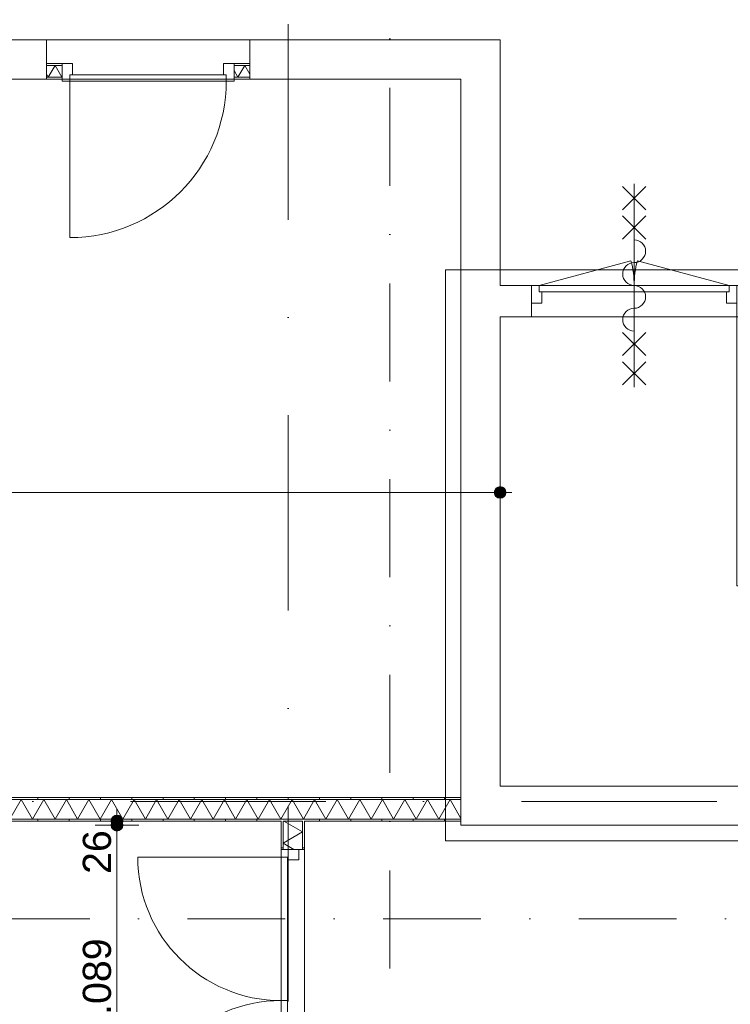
# Model space of a CAD drawing. Header units: millimetres. Extents: x -54205 to 99702, y -35458 to 70878.
# Tile 69 of 224: x 9084 to 13628, y 11599 to 17895. Entities that reach past the tile are written whole.
import ezdxf
from ezdxf.enums import TextEntityAlignment as Align

# ---------------------------------------------------------------- set-up
doc = ezdxf.new("R2010")
doc.units = ezdxf.units.MM
doc.header["$MEASUREMENT"] = 0
for name, pattern in [('streep-punt', [2500, 1250, -625, 0, -625]), ('streep-punt fijn', [1251.000023, 626.000023, -312.5, 0, -312.5]), ('streeplijn', [468.700004, 312.5, -156.200004])]:
    doc.linetypes.add(name, pattern=pattern)
for name, color, linetype in [('21_1 C Buitenwanden', 7, 'Continuous'), ('22 C Binnenwanden', 7, 'Continuous'), ('22 C Binnenwanden Deuren', 7, 'Continuous'), ('22 NC Binnenwanden', 7, 'Continuous'), ('22 NC Binnenwanden Deuren', 7, 'Continuous'), ('23 Vloeren', 7, 'Continuous'), ('Maatvoering 1_ 100', 7, 'Continuous'), ('Maatvoering 1_ 100 2D arcering', 7, 'Continuous'), ('Markers - doorsneden', 7, 'Continuous'), ('New_21_0 NC Buitenwanden', 7, 'Continuous'), ('New_22 NC Binnenwanden', 7, 'Continuous'), ('New_22 NC Binnenwanden Deuren', 7, 'Continuous'), ('New_22 NC Binnenwanden Doorsnede-arcering', 7, 'Continuous'), ('New_22 NC Binnenwanden Laagscheidingslijnen', 7, 'Continuous'), ('New_65 WBDBO', 7, 'Continuous'), ('New_Maatvoering 1_ 100', 7, 'Continuous'), ('New_Maatvoering 1_ 100 2D arcering', 7, 'Continuous'), ('New_Ruimtefuncties Zone omranding', 7, 'Continuous'), ('Stramien', 7, 'Continuous')]:
    doc.layers.add(name, color=color, linetype=linetype)
doc.styles.add('GENERATED_STYLE_1', font='arial.ttf')
doc.styles.add('GENERATED_STYLE_2', font='arial.ttf')
doc.linetypes.add('BRA - WBDBO  60', pattern='A,0,[1,DO.110 Begane grond1.Shx,S=27.777778,R=0,X=0,Y=-1.22125e-15],-3500,0', length=3500)
doc.dimstyles.new('GENERATED_STYLE__2', dxfattribs={"dimtxt": 250, "dimasz": 142.5, "dimexe": 0.18, "dimexo": 0.0625, "dimgap": 0, "dimtad": 1, "dimtih": 1, "dimtoh": 1, "dimdec": 0, "dimzin": 0, "dimdsep": 46, "dimtxsty": 'GENERATED_STYLE_2', "dimblk": 'ARROWHEAD_11', "dimblk1": 'ARROWHEAD_11', "dimblk2": 'ARROWHEAD_11', "dimcen": 0.09, "dimse1": 1, "dimse2": 1, "dimclrd": 1, "dimclre": 1, "dimclrt": 2, "dimadec": 1, "dimazin": 0, "dimtfac": 1, "dimtdec": 4, "dimtmove": 0, "dimatfit": 3, "dimfxl": 1, "dimtolj": 1, "dimtzin": 0, "dimarcsym": 0})
doc.dimstyles.new('GENERATED_STYLE__4', dxfattribs={"dimtxt": 179.999995, "dimasz": 142.5, "dimexe": 0.18, "dimexo": 0.0625, "dimgap": 0, "dimtad": 1, "dimtih": 1, "dimtoh": 1, "dimdec": 0, "dimzin": 0, "dimdsep": 46, "dimtxsty": 'GENERATED_STYLE_1', "dimblk": 'ARROWHEAD_11', "dimblk1": 'ARROWHEAD_11', "dimblk2": 'ARROWHEAD_11', "dimcen": 0.09, "dimse1": 1, "dimse2": 1, "dimclrd": 1, "dimclre": 1, "dimclrt": 2, "dimadec": 1, "dimazin": 0, "dimtfac": 1, "dimtdec": 4, "dimtmove": 0, "dimatfit": 3, "dimfxl": 1, "dimtolj": 1, "dimtzin": 0, "dimarcsym": 0})
doc.dimstyles.new('GENERATED_STYLE__5', dxfattribs={"dimtxt": 250, "dimasz": 142.5, "dimexe": 0.18, "dimexo": 0.0625, "dimgap": 0, "dimtad": 1, "dimdec": 0, "dimzin": 0, "dimdsep": 46, "dimtxsty": 'GENERATED_STYLE_2', "dimblk": 'ARROWHEAD_11', "dimblk1": 'ARROWHEAD_11', "dimblk2": 'ARROWHEAD_11', "dimcen": 0.09, "dimse1": 1, "dimse2": 1, "dimclrd": 1, "dimclre": 1, "dimclrt": 2, "dimadec": 1, "dimazin": 0, "dimtfac": 1, "dimtdec": 4, "dimtmove": 0, "dimatfit": 3, "dimfxl": 1, "dimtolj": 1, "dimtzin": 0, "dimarcsym": 0})
doc.dimstyles.new('GENERATED_STYLE__6', dxfattribs={"dimtxt": 179.999995, "dimasz": 142.5, "dimexe": 0.18, "dimexo": 0.0625, "dimgap": 0, "dimtad": 1, "dimdec": 0, "dimzin": 0, "dimdsep": 46, "dimtxsty": 'GENERATED_STYLE_1', "dimblk": 'ARROWHEAD_11', "dimblk1": 'ARROWHEAD_11', "dimblk2": 'ARROWHEAD_11', "dimcen": 0.09, "dimse1": 1, "dimse2": 1, "dimclrd": 1, "dimclre": 1, "dimclrt": 2, "dimadec": 1, "dimazin": 0, "dimtfac": 1, "dimtdec": 4, "dimtmove": 0, "dimatfit": 3, "dimfxl": 1, "dimtolj": 1, "dimtzin": 0, "dimarcsym": 0})
doc.dimstyles.new('GENERATED_STYLE__8', dxfattribs={"dimtxt": 179.999995, "dimasz": 142.5, "dimexe": 0.18, "dimexo": 0.0625, "dimgap": 0, "dimtad": 1, "dimdec": 0, "dimzin": 0, "dimdsep": 46, "dimtxsty": 'GENERATED_STYLE_1', "dimblk": 'ARROWHEAD_11', "dimblk1": 'ARROWHEAD_11', "dimblk2": 'ARROWHEAD_11', "dimcen": 0.09, "dimse1": 1, "dimse2": 1, "dimclrd": 1, "dimclre": 1, "dimclrt": 2, "dimadec": 1, "dimazin": 0, "dimtfac": 1, "dimtdec": 4, "dimtmove": 2, "dimatfit": 3, "dimfxl": 1, "dimtolj": 1, "dimtzin": 0, "dimarcsym": 0})
pattern_1 = [(90, (0, 0), (-200, 0), [])]
pattern_2 = [(270, (0, 0), (200, 0), [])]
pattern_3 = [(180, (0, 0), (0, 200), [])]

# ---------------------------------------------------------------- blocks, each defined once
blk = doc.blocks.new('Slab_3_1', base_point=(-770.1, 20015.8))
at = {"layer": '23 Vloeren', "color": 255, "linetype": 'streeplijn', "lineweight": 0, "flags": 128}
blk.add_lwpolyline([(12155.5, 15995.9), (15882.4, 15995.9), (15882.4, 14714.9), (15940.5, 14714.9), (15940.5, 12994.6), (12155.5, 12994.6)], close=True, dxfattribs=at)
blk = doc.blocks.new('Slab_8_1', base_point=(12155.5, 12994.6))
at = {"layer": '23 Vloeren', "color": 1, "linetype": 'Continuous', "lineweight": 0, "flags": 128}
blk.add_lwpolyline([(12155.5, 12994.6), (13997.7, 12994.6), (13997.7, 14274.6), (13670.5, 14274.6), (13670.5, 15995.9), (12155.5, 15995.9)], close=True, dxfattribs=at)
blk = doc.blocks.new('Wall_16_1', base_point=(17555.5, 12744.6))
at = {"layer": '21_1 C Buitenwanden', "color": 1, "linetype": 'Continuous', "lineweight": 0, "flags": 128}
for points in [[(17555.5, 12994.6), (12155.5, 12994.6)], [(11905.5, 12744.6), (17555.5, 12744.6)]]:
    blk.add_lwpolyline(points, dxfattribs=at)
at = {"layer": '22 C Binnenwanden', "color": 1, "linetype": 'Continuous', "lineweight": 0, "flags": 128}
blk.add_lwpolyline([(11905.5, 12744.6), (11905.5, 12994.6)], dxfattribs=at)
blk = doc.blocks.new('D2 27')
at = {"layer": '22 C Binnenwanden Deuren', "color": 1, "linetype": 'Continuous', "lineweight": 0}
for p, q in [((-607.5, 0), (-20.7, 157.2)), ((607.5, 0), (20.7, 157.2)), ((-607.5, 0), (-657.5, 0)), ((-657.5, 0), (-657.5, -114)), ((-657.5, 0), (-657.5, -114)), ((-657.5, 0), (-657.5, -114)), ((-607.5, -40), (-607.5, 0)), ((0, 0), (-607.5, 0)), ((-607.5, 0), (-607.5, -40)), ((0, 0), (607.5, 0)), ((0, -40), (0, 0)), ((0, -40), (0, 0)), ((657.5, 0), (607.5, 0)), ((607.5, 0), (607.5, -40)), ((607.5, 0), (607.5, -40)), ((657.5, -114), (657.5, 0)), ((657.5, 0), (657.5, -114)), ((657.5, 0), (657.5, -114)), ((-590.5, -40), (-607.5, -40)), ((-607.5, -40), (0, -40)), ((-590.5, -114), (-590.5, -40)), ((607.5, -40), (0, -40)), ((607.5, -40), (590.5, -40)), ((590.5, -40), (590.5, -114)), ((-657.5, -114), (-590.5, -114)), ((-657.5, -114), (-657.5, -200)), ((590.5, -114), (657.5, -114)), ((657.5, -114), (657.5, -200))]:
    blk.add_line(p, q, dxfattribs=at)
for centre, start, end in [((-607.5, 0), 0, 15), ((607.5, 0), 165, 180)]:
    blk.add_arc(centre, 607.5, start, end, dxfattribs=at)
blk = doc.blocks.new('Wall_17_1', base_point=(17355.5, 15995.9))
at = {"layer": '22 C Binnenwanden', "color": 1, "linetype": 'Continuous', "lineweight": 0}
for p, q in [((12355.5, 16195.9), (12355.5, 16081.9)), ((12355.5, 16081.9), (12355.5, 15995.9))]:
    blk.add_line(p, q, dxfattribs=at)
at = {"layer": '22 C Binnenwanden', "color": 1, "linetype": 'Continuous', "lineweight": 0, "flags": 128}
for points in [[(12355.5, 16195.9), (12155.5, 16195.9)], [(12155.5, 15995.9), (12355.5, 15995.9)]]:
    blk.add_lwpolyline(points, dxfattribs=at)
at = {"layer": '22 C Binnenwanden Deuren', "color": 1, "linetype": 'Continuous', "lineweight": 0, "xscale": -1, "zscale": 1000}
blk.add_blockref('D2 27', (13013, 16195.9), dxfattribs=at)
blk = doc.blocks.new('Wall_18_1', base_point=(12155.5, 17515.8))
at = {"layer": '22 NC Binnenwanden', "color": 1, "linetype": 'Continuous', "lineweight": 0, "flags": 128}
for points in [[(12155.5, 17765.8), (11905.5, 17765.8)], [(12155.5, 16195.9), (12155.5, 17765.8)], [(11905.5, 17515.8), (11905.5, 16195.9)]]:
    blk.add_lwpolyline(points, dxfattribs=at)
blk = doc.blocks.new('D rechthoekige opening 27')
at = {"layer": '22 NC Binnenwanden Deuren', "color": 1, "linetype": 'Continuous', "lineweight": 0}
for p, q in [((-650, 0), (-650, 250)), ((650, 0), (650, 250))]:
    blk.add_line(p, q, dxfattribs=at)
blk = doc.blocks.new('Wall_21_1', base_point=(12155.5, 17515.8))
at = {"layer": '22 NC Binnenwanden', "color": 1, "linetype": 'Continuous', "lineweight": 0}
for p, q in [((9254.4, 17515.8), (9254.4, 17765.8)), ((10554.4, 17515.8), (10554.4, 17765.8))]:
    blk.add_line(p, q, dxfattribs=at)
at = {"layer": '22 NC Binnenwanden', "color": 1, "linetype": 'Continuous', "lineweight": 0, "flags": 128}
for points in [[(9254.4, 17765.8), (3481.1, 17765.8)], [(11905.5, 17765.8), (10554.4, 17765.8)], [(3731.1, 17515.8), (9254.4, 17515.8)], [(10554.4, 17515.8), (11905.5, 17515.8)]]:
    blk.add_lwpolyline(points, dxfattribs=at)
at = {"layer": '22 NC Binnenwanden Deuren', "color": 1, "linetype": 'Continuous', "lineweight": 0, "xscale": -1, "zscale": 1000}
blk.add_blockref('D rechthoekige opening 27', (9904.4, 17515.8), dxfattribs=at)
blk = doc.blocks.new('Wall_115_1', base_point=(12155.5, 16195.9))
at = {"layer": '22 C Binnenwanden', "color": 1, "linetype": 'Continuous', "lineweight": 0, "flags": 128}
for points in [[(11905.5, 16195.9), (11905.5, 12994.6)], [(12155.5, 12994.6), (12155.5, 15995.9)]]:
    blk.add_lwpolyline(points, dxfattribs=at)
blk = doc.blocks.new('*X520')
at = {"layer": 'New_22 NC Binnenwanden Doorsnede-arcering', "color": 7, "linetype": 'Continuous', "lineweight": 0}
for p, q in [((9266.5, 17528.3), (9309.8, 17603.3)), ((9353.1, 17528.3), (9309.8, 17603.3)), ((9266.5, 17528.3), (9254.4, 17549.3)), ((9353.1, 17528.3), (9354.4, 17530.6))]:
    blk.add_line(p, q, dxfattribs=at)
blk = doc.blocks.new('*X521')
at = {"layer": 'New_22 NC Binnenwanden Doorsnede-arcering', "color": 7, "linetype": 'Continuous', "lineweight": 0}
for p, q in [((10478.9, 17528.3), (10454.4, 17570.8)), ((10478.9, 17528.3), (10522.2, 17603.3)), ((10554.4, 17547.6), (10522.2, 17603.3))]:
    blk.add_line(p, q, dxfattribs=at)
blk = doc.blocks.new('D1 27_11')
at = {"layer": 'New_22 NC Binnenwanden Deuren', "color": 1, "linetype": 'Continuous', "lineweight": 0}
for p, q in [((500, 0), (500, 1000)), ((-500, 0), (-550, 0)), ((-550, 0), (-550, -114)), ((-500, -40), (-500, 0)), ((-500, 0), (500, 0)), ((-500, -40), (-500, 0)), ((550, 0), (500, 0)), ((500, 0), (500, -40)), ((500, 0), (500, -40)), ((550, -114), (550, 0)), ((-550, -26.5), (-550, -14)), ((-550, -26.5), (-550, -14)), ((-550, -101.5), (-550, -26.5)), ((-550, -101.5), (-550, -26.5)), ((-483, -40), (-500, -40)), ((500, -40), (-500, -40)), ((-483, -114), (-483, -40)), ((500, -40), (483, -40)), ((483, -40), (483, -114)), ((550, -26.5), (550, -14)), ((550, -26.5), (550, -14)), ((550, -101.5), (550, -26.5)), ((550, -101.5), (550, -26.5)), ((-550, -114), (-550, -101.5)), ((-550, -114), (-550, -101.5)), ((-550, -114), (-483, -114)), ((483, -114), (550, -114)), ((550, -114), (550, -101.5)), ((550, -114), (550, -101.5))]:
    blk.add_line(p, q, dxfattribs=at)
blk.add_arc((500, 0), 1000, 90, 180, dxfattribs=at)
blk = doc.blocks.new('Wall_206_1', base_point=(9254.4, 17615.8))
at = {"layer": 'New_22 NC Binnenwanden Doorsnede-arcering', "linetype": 'Continuous', "lineweight": 0, "true_color": 0x000000}
h = blk.add_hatch(dxfattribs=at)
h.set_pattern_fill('930_Lijnen_vert_200_0001', color=18, style=0, pattern_type=2)
h.set_pattern_definition(pattern_1)
h.paths.add_polyline_path([(9254.4, 17615.8), (9254.4, 17603.3), (9354.4, 17603.3), (9354.4, 17615.8)])
h = blk.add_hatch(dxfattribs=at)
h.set_pattern_fill('930_Lijnen_vert_200_0001', color=18, style=0, pattern_type=2)
h.set_pattern_definition(pattern_1)
h.paths.add_polyline_path([(10454.4, 17603.3), (10554.4, 17603.3), (10554.4, 17615.8), (10454.4, 17615.8)])
h = blk.add_hatch(dxfattribs=at)
h.set_pattern_fill('930_Lijnen_vert_200_0001', color=18, style=0, pattern_type=2)
h.set_pattern_definition(pattern_1)
h.paths.add_polyline_path([(9354.4, 17528.3), (9254.4, 17528.3), (9254.4, 17515.8), (9354.4, 17515.8)])
h = blk.add_hatch(dxfattribs=at)
h.set_pattern_fill('930_Lijnen_vert_200_0001', color=18, style=0, pattern_type=2)
h.set_pattern_definition(pattern_1)
h.paths.add_polyline_path([(10454.4, 17528.3), (10454.4, 17515.8), (10554.4, 17515.8), (10554.4, 17528.3)])
at = {"layer": 'New_22 NC Binnenwanden', "color": 1, "linetype": 'Continuous', "lineweight": 0}
for p, q in [((9354.4, 17615.8), (9354.4, 17603.3)), ((9354.4, 17603.3), (9354.4, 17528.3)), ((10454.4, 17615.8), (10454.4, 17603.3)), ((10454.4, 17603.3), (10454.4, 17528.3)), ((9354.4, 17528.3), (9354.4, 17515.8)), ((10454.4, 17528.3), (10454.4, 17515.8))]:
    blk.add_line(p, q, dxfattribs=at)
at = {"layer": 'New_22 NC Binnenwanden', "color": 1, "linetype": 'Continuous', "lineweight": 0, "flags": 128}
for points in [[(9354.4, 17615.8), (9254.4, 17615.8)], [(9254.4, 17615.8), (9254.4, 17515.8)], [(10554.4, 17615.8), (10454.4, 17615.8)], [(10554.4, 17515.8), (10554.4, 17615.8)], [(9254.4, 17515.8), (9354.4, 17515.8)], [(10454.4, 17515.8), (10554.4, 17515.8)]]:
    blk.add_lwpolyline(points, dxfattribs=at)
at = {"layer": 'New_22 NC Binnenwanden Laagscheidingslijnen', "color": 1, "linetype": 'Continuous', "lineweight": 0}
for p, q in [((9354.4, 17603.3), (9254.4, 17603.3)), ((10554.4, 17603.3), (10454.4, 17603.3)), ((9254.4, 17528.3), (9354.4, 17528.3)), ((10454.4, 17528.3), (10554.4, 17528.3))]:
    blk.add_line(p, q, dxfattribs=at)
at = {"layer": 'New_22 NC Binnenwanden', "color": 1, "lineweight": 0}
for name in ['*X520', '*X521']:
    blk.add_blockref(name, (0, 0), dxfattribs=at)
at = {"layer": 'New_22 NC Binnenwanden Deuren', "color": 1, "linetype": 'Continuous', "lineweight": 0, "zscale": 1000, "rotation": 180}
blk.add_blockref('D1 27_11', (9904.4, 17501.8), dxfattribs=at)
blk = doc.blocks.new('*X568')
at = {"layer": 'New_22 NC Binnenwanden Doorsnede-arcering', "color": 7, "linetype": 'Continuous', "lineweight": 0}
for p, q in [((9093.3, 12908.4), (9021.1, 12783.4)), ((9093.3, 12908.4), (9165.4, 12783.4)), ((9237.6, 12908.4), (9165.4, 12783.4)), ((9237.6, 12908.4), (9309.8, 12783.4)), ((9381.9, 12908.4), (9309.8, 12783.4)), ((9381.9, 12908.4), (9454.1, 12783.4)), ((9526.3, 12908.4), (9454.1, 12783.4)), ((9526.3, 12908.4), (9598.4, 12783.4)), ((9670.6, 12908.4), (9598.4, 12783.4)), ((9670.6, 12908.4), (9742.8, 12783.4)), ((9815, 12908.4), (9742.8, 12783.4)), ((9815, 12908.4), (9887.1, 12783.4)), ((9959.3, 12908.4), (9887.1, 12783.4)), ((9959.3, 12908.4), (10031.5, 12783.4)), ((10103.6, 12908.4), (10031.5, 12783.4)), ((10103.6, 12908.4), (10175.8, 12783.4)), ((10248, 12908.4), (10175.8, 12783.4)), ((10248, 12908.4), (10320.1, 12783.4)), ((10392.3, 12908.4), (10320.1, 12783.4)), ((10392.3, 12908.4), (10464.5, 12783.4)), ((10536.6, 12908.4), (10464.5, 12783.4)), ((10536.6, 12908.4), (10608.8, 12783.4)), ((10681, 12908.4), (10608.8, 12783.4)), ((10681, 12908.4), (10753.1, 12783.4)), ((10825.3, 12908.4), (10753.1, 12783.4)), ((10825.3, 12908.4), (10897.5, 12783.4)), ((10969.7, 12908.4), (10897.5, 12783.4)), ((10969.7, 12908.4), (11041.8, 12783.4)), ((11114, 12908.4), (11041.8, 12783.4)), ((11114, 12908.4), (11186.2, 12783.4)), ((11258.3, 12908.4), (11186.2, 12783.4)), ((11258.3, 12908.4), (11330.5, 12783.4)), ((11402.7, 12908.4), (11330.5, 12783.4)), ((11402.7, 12908.4), (11474.8, 12783.4)), ((11547, 12908.4), (11474.8, 12783.4)), ((11547, 12908.4), (11619.2, 12783.4)), ((11691.3, 12908.4), (11619.2, 12783.4)), ((11691.3, 12908.4), (11763.5, 12783.4)), ((11835.7, 12908.4), (11763.5, 12783.4)), ((11835.7, 12908.4), (11905.5, 12787.5))]:
    blk.add_line(p, q, dxfattribs=at)
blk = doc.blocks.new('Wall_224_1', base_point=(3731.1, 12920.9))
at = {"layer": 'New_22 NC Binnenwanden Doorsnede-arcering', "linetype": 'Continuous', "lineweight": 0, "true_color": 0x000000}
h = blk.add_hatch(dxfattribs=at)
h.set_pattern_fill('930_Lijnen_vert_200_0001', color=18, style=0, pattern_type=2)
h.set_pattern_definition(pattern_2)
h.paths.add_polyline_path([(7470, 12920.9), (7470, 12908.4), (11905.5, 12908.4), (11905.5, 12920.9)])
h = blk.add_hatch(dxfattribs=at)
h.set_pattern_fill('930_Lijnen_vert_200_0001', color=18, style=0, pattern_type=2)
h.set_pattern_definition(pattern_2)
h.paths.add_polyline_path([(3731.1, 12770.9), (11905.5, 12770.9), (11905.5, 12783.4), (3731.1, 12783.4)])
at = {"layer": 'New_22 NC Binnenwanden', "color": 1, "linetype": 'Continuous', "lineweight": 0, "flags": 128}
for points in [[(11905.5, 12920.9), (7470, 12920.9)], [(11905.5, 12770.9), (11905.5, 12920.9)], [(3731.1, 12770.9), (10755.5, 12770.9)], [(10768, 12770.9), (10893, 12770.9)], [(10905.5, 12770.9), (11905.5, 12770.9)]]:
    blk.add_lwpolyline(points, dxfattribs=at)
at = {"layer": 'New_22 NC Binnenwanden Laagscheidingslijnen', "color": 1, "linetype": 'Continuous', "lineweight": 0}
for p, q in [((11905.5, 12908.4), (7470, 12908.4)), ((3731.1, 12783.4), (11905.5, 12783.4))]:
    blk.add_line(p, q, dxfattribs=at)
at = {"layer": 'New_22 NC Binnenwanden', "color": 1, "lineweight": 0}
blk.add_blockref('*X568', (0, 0), dxfattribs=at)
blk = doc.blocks.new('Standard grid marker')
at = {"layer": 'Stramien', "color": 1, "linetype": 'streep-punt', "lineweight": 0}
blk.add_line((1000, 0), (61400.2, 0), dxfattribs=at)
at = {"layer": 'Stramien', "color": 2, "lineweight": 0, "style": 'GENERATED_STYLE_1'}
for tag, p in [('AC_MarkerText_1_0', (-245, -80)), ('AC_MarkerText_1_1', (63155.2, -80))]:
    blk.add_attdef(tag, text='', height=350, rotation=270, dxfattribs=at).set_placement(p, align=Align.TOP_CENTER)
blk = doc.blocks.new('Standard grid marker_2')
at = {"layer": 'Stramien', "color": 1, "linetype": 'streep-punt', "lineweight": 0}
blk.add_line((1000, 0), (37608.9, 0), dxfattribs=at)
at = {"layer": 'Stramien', "color": 2, "lineweight": 0, "style": 'GENERATED_STYLE_1'}
blk.add_attdef('AC_MarkerText_1', text='', height=350, dxfattribs=at).set_placement((-500, 175), align=Align.TOP_CENTER)
blk = doc.blocks.new('2D Brw 60 min zelfsl 26 KM')
at = {"layer": 'New_21_0 NC Buitenwanden', "color": 9, "linetype": 'Continuous', "lineweight": 0}
for p, q in [((-638, 74), (-490, -74)), ((-638, -74), (-490, 74)), ((-451, 74), (-303, -74)), ((-451, -74), (-303, 74)), ((443, 74), (295, -74)), ((443, -74), (295, 74)), ((630, 74), (482, -74)), ((630, -74), (482, 74)), ((-652, 0), (648, 0))]:
    blk.add_line(p, q, dxfattribs=at)
for centre, start, end in [((-75, 0), 0, 180), ((216.9, 0), 0, 180), ((-220.9, 0), 180, 0), ((71, 0), 180, 0)]:
    blk.add_arc(centre, 73, start, end, dxfattribs=at)
blk = doc.blocks.new('*D1133')
at = {"layer": 'Maatvoering 1_ 100 2D arcering', "linetype": 'Continuous', "lineweight": 0}
for points in [[(64027.5, 56125.9), (64030.4, 56111.6), (64038.5, 56099.4), (64050.6, 56091.3), (64065, 56088.4), (64079.4, 56091.3), (64091.5, 56099.4), (64099.6, 56111.6), (64102.5, 56125.9), (64099.6, 56140.3), (64091.5, 56152.4), (64079.4, 56160.6), (64065, 56163.4), (64050.6, 56160.6), (64038.5, 56152.4), (64030.4, 56140.3)], [(64027.5, 3115.7), (64030.4, 3101.3), (64038.5, 3089.2), (64050.6, 3081), (64065, 3078.2), (64079.4, 3081), (64091.5, 3089.2), (64099.6, 3101.3), (64102.5, 3115.7), (64099.6, 3130), (64091.5, 3142.2), (64079.4, 3150.3), (64065, 3153.2), (64050.6, 3150.3), (64038.5, 3142.2), (64030.4, 3130)]]:
    blk.add_hatch(color=1, dxfattribs=at).paths.add_polyline_path(points)
at = {"layer": 'Maatvoering 1_ 100', "color": 1, "linetype": 'Continuous', "lineweight": 0}
for p, q in [((64065, 56163.4), (64065, 56200.9)), ((64027.5, 56125.9), (63924.4, 56125.9)), ((64205.6, 56125.9), (64102.5, 56125.9)), ((64065, 3153.2), (64065, 56088.4)), ((64027.5, 3115.7), (63924.4, 3115.7)), ((64205.6, 3115.7), (64102.5, 3115.7)), ((64065, 3040.7), (64065, 3078.2))]:
    blk.add_line(p, q, dxfattribs=at)
for centre in [(64065, 56125.9), (64065, 3115.7)]:
    blk.add_circle(centre, 37.5, dxfattribs=at)
at = {"layer": 'Maatvoering 1_ 100', "color": 2, "lineweight": 0, "insert": (64015, 29096.5), "char_height": 250, "attachment_point": 7, "rotation": 90, "style": 'GENERATED_STYLE_2'}
blk.add_mtext('\\A1;{\\pql;\\fArial|b1|i0|c0|p0;\\W1.000000;53.010}', dxfattribs=at)
blk = doc.blocks.new('ARROWHEAD_11')
at = {"color": 0, "linetype": 'Continuous', "lineweight": 0}
blk.add_line((0, 0), (-1, 0), dxfattribs=at)
at = {"color": 0, "linetype": 'Continuous', "lineweight": 0, "const_width": 0.25, "flags": 128}
blk.add_lwpolyline([(-0.125, 0, 1), (0.125, 0, 1)], format="xyb", close=True, dxfattribs=at)
blk = doc.blocks.new('*D1156')
at = {"layer": 'Maatvoering 1_ 100 2D arcering', "linetype": 'Continuous', "lineweight": 0}
for points in [[(-1137.5, 60015.9), (-1134.7, 60001.6), (-1126.6, 59989.4), (-1114.4, 59981.3), (-1100, 59978.4), (-1085.7, 59981.3), (-1073.5, 59989.4), (-1065.4, 60001.6), (-1062.5, 60015.9), (-1065.4, 60030.3), (-1073.5, 60042.4), (-1085.7, 60050.6), (-1100, 60053.4), (-1114.4, 60050.6), (-1126.6, 60042.4), (-1134.7, 60030.3)], [(57892.5, 60015.9), (57895.4, 60001.6), (57903.5, 59989.4), (57915.6, 59981.3), (57930, 59978.4), (57944.4, 59981.3), (57956.5, 59989.4), (57964.6, 60001.6), (57967.5, 60015.9), (57964.6, 60030.3), (57956.5, 60042.4), (57944.4, 60050.6), (57930, 60053.4), (57915.6, 60050.6), (57903.5, 60042.4), (57895.4, 60030.3)]]:
    blk.add_hatch(color=1, dxfattribs=at).paths.add_polyline_path(points)
at = {"layer": 'Maatvoering 1_ 100', "color": 1, "linetype": 'Continuous', "lineweight": 0}
for p, q in [((57930, 60053.4), (57930, 60156.5)), ((-1062.5, 60015.9), (57892.5, 60015.9)), ((57967.5, 60015.9), (58005, 60015.9)), ((57930, 59875.3), (57930, 59978.4))]:
    blk.add_line(p, q, dxfattribs=at)
blk.add_circle((57930, 60015.9), 37.5, dxfattribs=at)
at = {"layer": 'Maatvoering 1_ 100', "color": 2, "lineweight": 0, "insert": (27890.6, 60065.9), "char_height": 250, "attachment_point": 7, "style": 'GENERATED_STYLE_2'}
blk.add_mtext('\\A1;{\\pql;\\fArial|b1|i0|c0|p0;\\W1.000000;59.030}', dxfattribs=at)
blk = doc.blocks.new('*D1203')
at = {"layer": 'Maatvoering 1_ 100 2D arcering', "linetype": 'Continuous', "lineweight": 0}
for points in [[(-4387.5, 56125.9), (-4384.6, 56111.6), (-4376.5, 56099.4), (-4364.4, 56091.3), (-4350, 56088.4), (-4335.6, 56091.3), (-4323.5, 56099.4), (-4315.4, 56111.6), (-4312.5, 56125.9), (-4315.4, 56140.3), (-4323.5, 56152.4), (-4335.6, 56160.6), (-4350, 56163.4), (-4364.4, 56160.6), (-4376.5, 56152.4), (-4384.6, 56140.3)], [(-4387.5, 3115.7), (-4384.6, 3101.3), (-4376.5, 3089.2), (-4364.4, 3081), (-4350, 3078.2), (-4335.6, 3081), (-4323.5, 3089.2), (-4315.4, 3101.3), (-4312.5, 3115.7), (-4315.4, 3130), (-4323.5, 3142.2), (-4335.6, 3150.3), (-4350, 3153.2), (-4364.4, 3150.3), (-4376.5, 3142.2), (-4384.6, 3130)]]:
    blk.add_hatch(color=1, dxfattribs=at).paths.add_polyline_path(points)
at = {"layer": 'Maatvoering 1_ 100', "color": 1, "linetype": 'Continuous', "lineweight": 0}
for p, q in [((-4350, 56163.4), (-4350, 56200.9)), ((-4387.5, 56125.9), (-4490.6, 56125.9)), ((-4209.4, 56125.9), (-4312.5, 56125.9)), ((-4350, 3153.2), (-4350, 56088.4)), ((-4387.5, 3115.7), (-4490.6, 3115.7)), ((-4209.4, 3115.7), (-4312.5, 3115.7)), ((-4350, 3040.7), (-4350, 3078.2))]:
    blk.add_line(p, q, dxfattribs=at)
for centre in [(-4350, 56125.9), (-4350, 3115.7)]:
    blk.add_circle(centre, 37.5, dxfattribs=at)
at = {"layer": 'Maatvoering 1_ 100', "color": 2, "lineweight": 0, "insert": (-4400, 29096.5), "char_height": 250, "attachment_point": 7, "rotation": 90, "style": 'GENERATED_STYLE_2'}
blk.add_mtext('\\A1;{\\pql;\\fArial|b1|i0|c0|p0;\\W1.000000;53.010}', dxfattribs=at)
blk = doc.blocks.new('*D1209')
at = {"layer": 'New_Maatvoering 1_ 100 2D arcering', "linetype": 'Continuous', "lineweight": 0}
for points in [[(3693.6, 14872.1), (3696.5, 14857.7), (3704.6, 14845.5), (3716.7, 14837.4), (3731.1, 14834.6), (3745.5, 14837.4), (3757.6, 14845.5), (3765.7, 14857.7), (3768.6, 14872.1), (3765.7, 14886.4), (3757.6, 14898.6), (3745.5, 14906.7), (3731.1, 14909.6), (3716.7, 14906.7), (3704.6, 14898.6), (3696.5, 14886.4)], [(12118, 14872.1), (12120.9, 14857.7), (12129, 14845.5), (12141.1, 14837.4), (12155.5, 14834.6), (12169.9, 14837.4), (12182, 14845.5), (12190.1, 14857.7), (12193, 14872.1), (12190.1, 14886.4), (12182, 14898.6), (12169.9, 14906.7), (12155.5, 14909.6), (12141.1, 14906.7), (12129, 14898.6), (12120.9, 14886.4)]]:
    blk.add_hatch(color=1, dxfattribs=at).paths.add_polyline_path(points)
at = {"layer": 'New_Maatvoering 1_ 100', "color": 1, "linetype": 'Continuous', "lineweight": 0}
for p, q in [((12155.5, 14909.6), (12155.5, 15012.7)), ((3768.6, 14872.1), (12118, 14872.1)), ((12193, 14872.1), (12230.5, 14872.1)), ((12155.5, 14731.4), (12155.5, 14834.6))]:
    blk.add_line(p, q, dxfattribs=at)
blk.add_circle((12155.5, 14872.1), 37.5, dxfattribs=at)
at = {"layer": 'New_Maatvoering 1_ 100', "color": 2, "lineweight": 0, "insert": (7634.4, 14908.1), "char_height": 180, "attachment_point": 7, "style": 'GENERATED_STYLE_1'}
blk.add_mtext('\\A1;{\\pql;\\fArial|b0|i0|c0|p0;\\W1.000000;8.424}', dxfattribs=at)
blk = doc.blocks.new('*D1307')
at = {"layer": 'New_Maatvoering 1_ 100 2D arcering', "linetype": 'Continuous', "lineweight": 0}
for points in [[(9668.2, 12770.9), (9671.1, 12756.6), (9679.2, 12744.4), (9691.4, 12736.3), (9705.7, 12733.4), (9720.1, 12736.3), (9732.2, 12744.4), (9740.4, 12756.6), (9743.2, 12770.9), (9740.4, 12785.3), (9732.2, 12797.4), (9720.1, 12805.6), (9705.7, 12808.4), (9691.4, 12805.6), (9679.2, 12797.4), (9671.1, 12785.3)], [(9668.2, 12744.6), (9671.1, 12730.3), (9679.2, 12718.1), (9691.4, 12710), (9705.7, 12707.1), (9720.1, 12710), (9732.2, 12718.1), (9740.4, 12730.3), (9743.2, 12744.6), (9740.4, 12759), (9732.2, 12771.1), (9720.1, 12779.3), (9705.7, 12782.1), (9691.4, 12779.3), (9679.2, 12771.1), (9671.1, 12759)], [(9668.2, 10655.9), (9671.1, 10641.6), (9679.2, 10629.4), (9691.4, 10621.3), (9705.7, 10618.4), (9720.1, 10621.3), (9732.2, 10629.4), (9740.4, 10641.6), (9743.2, 10655.9), (9740.4, 10670.3), (9732.2, 10682.4), (9720.1, 10690.6), (9705.7, 10693.4), (9691.4, 10690.6), (9679.2, 10682.4), (9671.1, 10670.3)]]:
    blk.add_hatch(color=1, dxfattribs=at).paths.add_polyline_path(points)
at = {"layer": 'New_Maatvoering 1_ 100', "color": 1, "linetype": 'Continuous', "lineweight": 0}
for p, q in [((9668.2, 12744.6), (9565.1, 12744.6)), ((9846.3, 12744.6), (9743.2, 12744.6)), ((9705.7, 10693.4), (9705.7, 12707.1)), ((9668.2, 10655.9), (9565.1, 10655.9)), ((9846.3, 10655.9), (9743.2, 10655.9))]:
    blk.add_line(p, q, dxfattribs=at)
for centre in [(9705.7, 12744.6), (9705.7, 10655.9)]:
    blk.add_circle(centre, 37.5, dxfattribs=at)
at = {"layer": 'New_Maatvoering 1_ 100', "color": 2, "lineweight": 0, "char_height": 180, "attachment_point": 7, "rotation": 90, "style": 'GENERATED_STYLE_1'}
for s, insert in [('\\A1;{\\pql;\\fArial|b0|i0|c0|p0;\\W1.000000;26}', (9669.7, 12432.5)), ('\\A1;{\\pql;\\fArial|b0|i0|c0|p0;\\W1.000000;2.089}', (9669.7, 11391.4))]:
    blk.add_mtext(s, dxfattribs=dict(at, insert=insert))
blk = doc.blocks.new('*D1308')
at = {"layer": 'New_Maatvoering 1_ 100 2D arcering', "linetype": 'Continuous', "lineweight": 0}
for points in [[(9668.2, 12770.9), (9671.1, 12756.6), (9679.2, 12744.4), (9691.4, 12736.3), (9705.7, 12733.4), (9720.1, 12736.3), (9732.2, 12744.4), (9740.4, 12756.6), (9743.2, 12770.9), (9740.4, 12785.3), (9732.2, 12797.4), (9720.1, 12805.6), (9705.7, 12808.4), (9691.4, 12805.6), (9679.2, 12797.4), (9671.1, 12785.3)], [(9668.2, 12744.6), (9671.1, 12730.3), (9679.2, 12718.1), (9691.4, 12710), (9705.7, 12707.1), (9720.1, 12710), (9732.2, 12718.1), (9740.4, 12730.3), (9743.2, 12744.6), (9740.4, 12759), (9732.2, 12771.1), (9720.1, 12779.3), (9705.7, 12782.1), (9691.4, 12779.3), (9679.2, 12771.1), (9671.1, 12759)]]:
    blk.add_hatch(color=1, dxfattribs=at).paths.add_polyline_path(points)
at = {"layer": 'New_Maatvoering 1_ 100', "color": 1, "linetype": 'Continuous', "lineweight": 0}
for p, q in [((9705.7, 12808.4), (9705.7, 12845.9)), ((9668.2, 12770.9), (9565.1, 12770.9)), ((9668.2, 12744.6), (9565.1, 12744.6)), ((9705.7, 12744.6), (9705.7, 12770.9)), ((9846.3, 12770.9), (9743.2, 12770.9)), ((9846.3, 12744.6), (9743.2, 12744.6))]:
    blk.add_line(p, q, dxfattribs=at)
for centre in [(9705.7, 12770.9), (9705.7, 12744.6)]:
    blk.add_circle(centre, 37.5, dxfattribs=at)
blk = doc.blocks.new('Cutting Plane_1_1', base_point=(-53800, 12145.9))
at = {"layer": 'Markers - doorsneden', "color": 9, "linetype": 'streep-punt fijn', "lineweight": 0}
blk.add_line((-53650, 12145.9), (60665, 12145.9), dxfattribs=at)
blk = doc.blocks.new('Cutting Plane_3_1', base_point=(25987.7, 1115.7))
at = {"layer": 'Markers - doorsneden', "color": 9, "linetype": 'streep-punt fijn', "lineweight": 0}
blk.add_line((11450, 6824.6), (11450, 21500.6), dxfattribs=at)
blk = doc.blocks.new('*X1402')
at = {"layer": 'New_22 NC Binnenwanden Doorsnede-arcering', "color": 7, "linetype": 'Continuous', "lineweight": 0}
for p, q in [((10893, 12701.7), (10773.1, 12770.9)), ((10893, 12701.7), (10768, 12629.5)), ((10836.6, 12589.9), (10768, 12629.5))]:
    blk.add_line(p, q, dxfattribs=at)
blk = doc.blocks.new('D2 27_8')
at = {"layer": 'New_22 NC Binnenwanden Deuren', "color": 1, "linetype": 'Continuous', "lineweight": 0}
for p, q in [((-917, 0), (-917, 917)), ((917, 0), (917, 917)), ((-917, 0), (-967, 0)), ((-967, 0), (-967, -114)), ((-967, 0), (-967, -12.5)), ((-967, 0), (-967, -12.5)), ((-917, -40), (-917, 0)), ((0, 0), (-917, 0)), ((-917, 0), (-917, -40)), ((0, 0), (917, 0)), ((0, -40), (0, 0)), ((0, -40), (0, 0)), ((967, 0), (917, 0)), ((917, 0), (917, -40)), ((917, 0), (917, -40)), ((967, -114), (967, 0)), ((967, 0), (967, -12.5)), ((967, 0), (967, -12.5)), ((-967, -12.5), (-967, -114)), ((-967, -12.5), (-967, -114)), ((-900, -40), (-917, -40)), ((-917, -40), (0, -40)), ((-900, -114), (-900, -40)), ((917, -40), (0, -40)), ((917, -40), (900, -40)), ((900, -40), (900, -114)), ((967, -12.5), (967, -114)), ((967, -12.5), (967, -114)), ((-967, -114), (-900, -114)), ((-967, -114), (-967, -137.5)), ((900, -114), (967, -114)), ((967, -114), (967, -137.5)), ((-967, -137.5), (-967, -150)), ((967, -137.5), (967, -150))]:
    blk.add_line(p, q, dxfattribs=at)
for centre, start, end in [((-917, 0), 0, 90), ((917, 0), 90, 180)]:
    blk.add_arc(centre, 917, start, end, dxfattribs=at)
blk = doc.blocks.new('Wall_410_1', base_point=(10830.5, 12920.9))
at = {"layer": 'New_22 NC Binnenwanden Doorsnede-arcering', "linetype": 'Continuous', "lineweight": 0, "true_color": 0x000000}
h = blk.add_hatch(dxfattribs=at)
h.set_pattern_fill('930_Lijnen_vert_200_0001', color=18, style=0, pattern_type=2)
h.set_pattern_definition(pattern_3)
h.paths.add_polyline_path([(10755.5, 12770.9), (10755.5, 12589.9), (10768, 12589.9), (10768, 12770.9)])
h = blk.add_hatch(dxfattribs=at)
h.set_pattern_fill('930_Lijnen_vert_200_0001', color=18, style=0, pattern_type=2)
h.set_pattern_definition(pattern_3)
h.paths.add_polyline_path([(10893, 12770.9), (10893, 12589.9), (10905.5, 12589.9), (10905.5, 12770.9)])
at = {"layer": 'New_22 NC Binnenwanden', "color": 1, "linetype": 'Continuous', "lineweight": 0}
for p, q in [((10755.5, 12589.9), (10768, 12589.9)), ((10768, 12589.9), (10869.5, 12589.9)), ((10869.5, 12589.9), (10893, 12589.9)), ((10893, 12589.9), (10905.5, 12589.9))]:
    blk.add_line(p, q, dxfattribs=at)
at = {"layer": 'New_22 NC Binnenwanden', "color": 1, "linetype": 'Continuous', "lineweight": 0, "flags": 128}
for points in [[(10755.5, 12770.9), (10755.5, 12589.9)], [(10893, 12770.9), (10768, 12770.9)], [(10905.5, 12589.9), (10905.5, 12770.9)]]:
    blk.add_lwpolyline(points, dxfattribs=at)
at = {"layer": 'New_22 NC Binnenwanden Laagscheidingslijnen', "color": 1, "linetype": 'Continuous', "lineweight": 0}
for p, q in [((10768, 12770.9), (10768, 12589.9)), ((10893, 12589.9), (10893, 12770.9))]:
    blk.add_line(p, q, dxfattribs=at)
at = {"layer": 'New_22 NC Binnenwanden', "color": 1, "lineweight": 0}
blk.add_blockref('*X1402', (0, 0), dxfattribs=at)
at = {"layer": 'New_22 NC Binnenwanden Deuren', "color": 1, "linetype": 'Continuous', "lineweight": 0, "xscale": -1, "zscale": 1000, "rotation": 89.99999999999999}
blk.add_blockref('D2 27_8', (10755.5, 11622.9), dxfattribs=at)
blk = doc.blocks.new('*D1477')
at = {"layer": 'New_Maatvoering 1_ 100 2D arcering', "linetype": 'Continuous', "lineweight": 0}
for points in [[(-3387.5, 20325.9), (-3384.6, 20311.6), (-3376.5, 20299.4), (-3364.4, 20291.3), (-3350, 20288.4), (-3335.6, 20291.3), (-3323.5, 20299.4), (-3315.4, 20311.6), (-3312.5, 20325.9), (-3315.4, 20340.3), (-3323.5, 20352.4), (-3335.6, 20360.6), (-3350, 20363.4), (-3364.4, 20360.6), (-3376.5, 20352.4), (-3384.6, 20340.3)], [(-3387.5, 4931.8), (-3384.6, 4917.4), (-3376.5, 4905.3), (-3364.4, 4897.2), (-3350, 4894.3), (-3335.6, 4897.2), (-3323.5, 4905.3), (-3315.4, 4917.4), (-3312.5, 4931.8), (-3315.4, 4946.1), (-3323.5, 4958.3), (-3335.6, 4966.4), (-3350, 4969.3), (-3364.4, 4966.4), (-3376.5, 4958.3), (-3384.6, 4946.1)]]:
    blk.add_hatch(color=1, dxfattribs=at).paths.add_polyline_path(points)
at = {"layer": 'New_Maatvoering 1_ 100', "color": 1, "linetype": 'Continuous', "lineweight": 0}
for p, q in [((-3387.5, 20325.9), (-3490.6, 20325.9)), ((-3350, 4969.3), (-3350, 20288.4)), ((-3209.4, 20325.9), (-3312.5, 20325.9)), ((-3387.5, 4931.8), (-3490.6, 4931.8)), ((-3209.4, 4931.8), (-3312.5, 4931.8))]:
    blk.add_line(p, q, dxfattribs=at)
for centre in [(-3350, 20325.9), (-3350, 4931.8)]:
    blk.add_circle(centre, 37.5, dxfattribs=at)
at = {"layer": 'New_Maatvoering 1_ 100', "color": 2, "lineweight": 0, "insert": (-3386, 12251.3), "char_height": 180, "attachment_point": 7, "rotation": 90, "style": 'GENERATED_STYLE_1'}
blk.add_mtext('\\A1;{\\pql;\\fArial|b0|i0|c0|p0;\\W1.000000;15.394}', dxfattribs=at)
blk = doc.blocks.new('*D1520')
at = {"layer": 'New_Maatvoering 1_ 100 2D arcering', "linetype": 'Continuous', "lineweight": 0}
for points in [[(16678.4, 12744.6), (16681.2, 12730.3), (16689.3, 12718.1), (16701.5, 12710), (16715.9, 12707.1), (16730.2, 12710), (16742.4, 12718.1), (16750.5, 12730.3), (16753.4, 12744.6), (16750.5, 12759), (16742.4, 12771.1), (16730.2, 12779.3), (16715.9, 12782.1), (16701.5, 12779.3), (16689.3, 12771.1), (16681.2, 12759)], [(16678.4, 10905.9), (16681.2, 10891.6), (16689.3, 10879.4), (16701.5, 10871.3), (16715.9, 10868.4), (16730.2, 10871.3), (16742.4, 10879.4), (16750.5, 10891.6), (16753.4, 10905.9), (16750.5, 10920.3), (16742.4, 10932.4), (16730.2, 10940.6), (16715.9, 10943.4), (16701.5, 10940.6), (16689.3, 10932.4), (16681.2, 10920.3)]]:
    blk.add_hatch(color=1, dxfattribs=at).paths.add_polyline_path(points)
at = {"layer": 'New_Maatvoering 1_ 100', "color": 1, "linetype": 'Continuous', "lineweight": 0}
for p, q in [((16715.9, 12782.1), (16715.9, 12819.6)), ((16678.4, 12744.6), (16575.2, 12744.6)), ((16856.5, 12744.6), (16753.4, 12744.6)), ((16715.9, 10943.4), (16715.9, 12707.1)), ((16678.4, 10905.9), (16575.2, 10905.9)), ((16856.5, 10905.9), (16753.4, 10905.9))]:
    blk.add_line(p, q, dxfattribs=at)
for centre in [(16715.9, 12744.6), (16715.9, 10905.9)]:
    blk.add_circle(centre, 37.5, dxfattribs=at)
at = {"layer": 'New_Maatvoering 1_ 100', "color": 2, "lineweight": 0, "insert": (16679.9, 11114.3), "char_height": 180, "attachment_point": 7, "rotation": 90, "style": 'GENERATED_STYLE_1'}
blk.add_mtext('\\A1;{\\pql;\\fArial|b0|i0|c0|p0;\\W1.000000;1.839}', dxfattribs=at)

msp = doc.modelspace()

# ---------------------------------------------------------------- linework, layer by layer
at = {"layer": 'New_65 WBDBO', "color": 94, "linetype": 'BRA - WBDBO  60', "lineweight": 0}
msp.add_lwpolyline([(17655.5, 16295.9), (11805.5, 16295.9), (11805.5, 12644.6), (17655.5, 12644.6)], close=True, dxfattribs=at)
at = {"layer": 'New_Ruimtefuncties Zone omranding', "color": 45, "linetype": 'Continuous', "lineweight": 0, "true_color": 0xb88347, "flags": 128}
for points in [[(-770, 20015.8), (-770, 13020.9), (3481.1, 13020.9), (3481.1, 17765.8), (12155.5, 17765.8), (12155.5, 16195.9), (14350, 16195.9), (17555.5, 16195.9), (20041, 16195.9), (20041, 17924.8), (20260, 17924.8), (20260, 20015.9), (17037.8, 20015.9), (17037.8, 20015.8)], [(17037.8, 15995.9), (12155.5, 15995.9), (12155.5, 12994.6), (17355.5, 12994.6), (17355.5, 15995.9)]]:
    msp.add_lwpolyline(points, close=True, dxfattribs=at)
at = {"layer": 'New_Ruimtefuncties Zone omranding', "color": 111, "linetype": 'Continuous', "lineweight": 0, "true_color": 0xb4f8be, "flags": 128}
msp.add_lwpolyline([(3731.1, 17515.8), (3731.1, 14070.9), (3731.1, 12920.9), (6652.3, 12920.9), (6930, 12920.9), (6930, 13100.9), (7470, 13100.9), (7470, 12920.9), (11905.5, 12920.9), (11905.5, 17515.8)], close=True, dxfattribs=at)
at = {"layer": 'New_Ruimtefuncties Zone omranding', "color": 240, "linetype": 'Continuous', "lineweight": 0, "true_color": 0xfd1e4a, "flags": 128}
msp.add_lwpolyline([(20041, 16095.9), (17555.5, 16095.9), (17555.5, 12744.6), (11905.5, 12744.6), (11905.5, 12770.9), (10905.5, 12770.9), (10905.5, 10610.9), (13585, 10610.9), (13585, 10650.9), (13585, 10905.9), (22415, 10905.9)], dxfattribs=at)
at = {"layer": 'New_Ruimtefuncties Zone omranding', "color": 163, "linetype": 'Continuous', "lineweight": 0, "true_color": 0x738ac1, "flags": 128}
msp.add_lwpolyline([(270, 10318.4), (-770, 10318.4), (-770, 7835.8), (100, 7835.8), (100, 3445.9), (100, 3445.7), (10775.2, 3445.7), (10775.2, 3445.9), (10755.5, 3445.9), (10755.5, 12770.9), (3731.1, 12770.9), (270, 12770.9), (270, 10673.4)], close=True, dxfattribs=at)

# ---------------------------------------------------------------- block references
at = {"layer": '21_1 C Buitenwanden', "color": 1, "lineweight": 0}
msp.add_blockref('Wall_16_1', (17555.5, 12744.6), dxfattribs=at)
at = {"layer": '22 C Binnenwanden', "color": 1, "lineweight": 0}
for name, p in [('Wall_17_1', (17355.5, 15995.9)), ('Wall_115_1', (12155.5, 16195.9))]:
    msp.add_blockref(name, p, dxfattribs=at)
at = {"layer": '22 NC Binnenwanden', "color": 1, "lineweight": 0}
for name in ['Wall_21_1', 'Wall_18_1']:
    msp.add_blockref(name, (12155.5, 17515.8), dxfattribs=at)
at = {"layer": '23 Vloeren', "color": 255, "linetype": 'Continuous', "lineweight": 0}
msp.add_blockref('Slab_3_1', (-770.1, 20015.8), dxfattribs=at)
at = {"layer": '23 Vloeren', "color": 1, "linetype": 'Continuous', "lineweight": 0}
msp.add_blockref('Slab_8_1', (12155.5, 12994.6), dxfattribs=at)
at = {"layer": 'Markers - doorsneden', "color": 9, "lineweight": 0}
for name, p in [('Cutting Plane_3_1', (25987.7, 1115.7)), ('Cutting Plane_1_1', (-53800, 12145.9))]:
    msp.add_blockref(name, p, dxfattribs=at)
at = {"layer": 'New_21_0 NC Buitenwanden', "color": 9, "linetype": 'Continuous', "lineweight": 0, "xscale": -1, "zscale": 1000, "rotation": 270}
msp.add_blockref('2D Brw 60 min zelfsl 26 KM', (13013, 16197.9), dxfattribs=at)
at = {"layer": 'New_22 NC Binnenwanden', "color": 1, "lineweight": 0}
for name, p in [('Wall_206_1', (9254.4, 17615.8)), ('Wall_224_1', (3731.1, 12920.9)), ('Wall_410_1', (10830.5, 12920.9))]:
    msp.add_blockref(name, p, dxfattribs=at)
at = {"layer": 'Stramien', "color": 1, "linetype": 'Continuous', "lineweight": 0, "zscale": 1000, "rotation": 90}
msp.add_blockref('Standard grid marker', (10800, -1884.3), dxfattribs=at)
at = {"layer": 'Stramien', "color": 1, "linetype": 'Continuous', "lineweight": 0, "zscale": 1000}
msp.add_blockref('Standard grid marker_2', (-6208.9, 12895.9), dxfattribs=at)

# ---------------------------------------------------------------- dimensions: what is measured, and where the dimension line sits
at = {"layer": 'Maatvoering 1_ 100', "color": 1, "linetype": 'Continuous', "lineweight": 0}
dim = msp.add_linear_dim(base=(57930, 60015.9), p1=(-1100, 4931.8), p2=(57930, 10660.9), dimstyle='GENERATED_STYLE__2', dxfattribs=at)
dim.commit()
dim.dimension.update_dxf_attribs({"geometry": '*D1156', "text_midpoint": (28404.6, 60190.9), "dimtype": 160})
for base, p2, picture, middle in [((-4350, 56125.9), (20296, 56125.9), '*D1203', (-4525, 29610.4)), ((64065, 56125.9), (30146, 56125.9), '*D1133', (63890, 29610.4))]:
    dim = msp.add_linear_dim(base=base, p1=(-230, 3115.7), p2=p2, angle=90, dimstyle='GENERATED_STYLE__5', dxfattribs=at)
    dim.commit()
    dim.dimension.update_dxf_attribs({"geometry": picture, "text_midpoint": middle, "dimtype": 160, "text_rotation": 90})
at = {"layer": 'New_Maatvoering 1_ 100', "color": 1, "linetype": 'Continuous', "lineweight": 0}
for base, p1, p2, dimstyle, picture, middle in [((-3350, 20325.9), (-1100, 4931.8), (20296, 20325.9), 'GENERATED_STYLE__6', '*D1477', (-3476, 12621.3)), ((9705.7, 12770.9), (11905.5, 12744.6), (12155.5, 12770.9), 'GENERATED_STYLE__6', '*D1308', (9579.7, 12569.5)), ((9705.7, 12744.6), (13585, 10655.9), (11905.5, 12744.6), 'GENERATED_STYLE__6', '*D1307', (9579.7, 11692.9)), ((16715.9, 12744.6), (15805, 10905.9), (11905.5, 12744.6), 'GENERATED_STYLE__8', '*D1520', (16589.9, 11415.8))]:
    dim = msp.add_linear_dim(base=base, p1=p1, p2=p2, angle=90, dimstyle=dimstyle, dxfattribs=at)
    dim.commit()
    dim.dimension.update_dxf_attribs({"geometry": picture, "text_midpoint": middle, "dimtype": 160, "text_rotation": 90})
dim = msp.add_linear_dim(base=(12155.5, 14872.1), p1=(3731.1, 16195.9), p2=(12155.5, 12920.9), dimstyle='GENERATED_STYLE__4', dxfattribs=at)
dim.commit()
dim.dimension.update_dxf_attribs({"geometry": '*D1209', "text_midpoint": (7935.9, 14998.1), "dimtype": 160})

doc.saveas('drawing.dxf')
